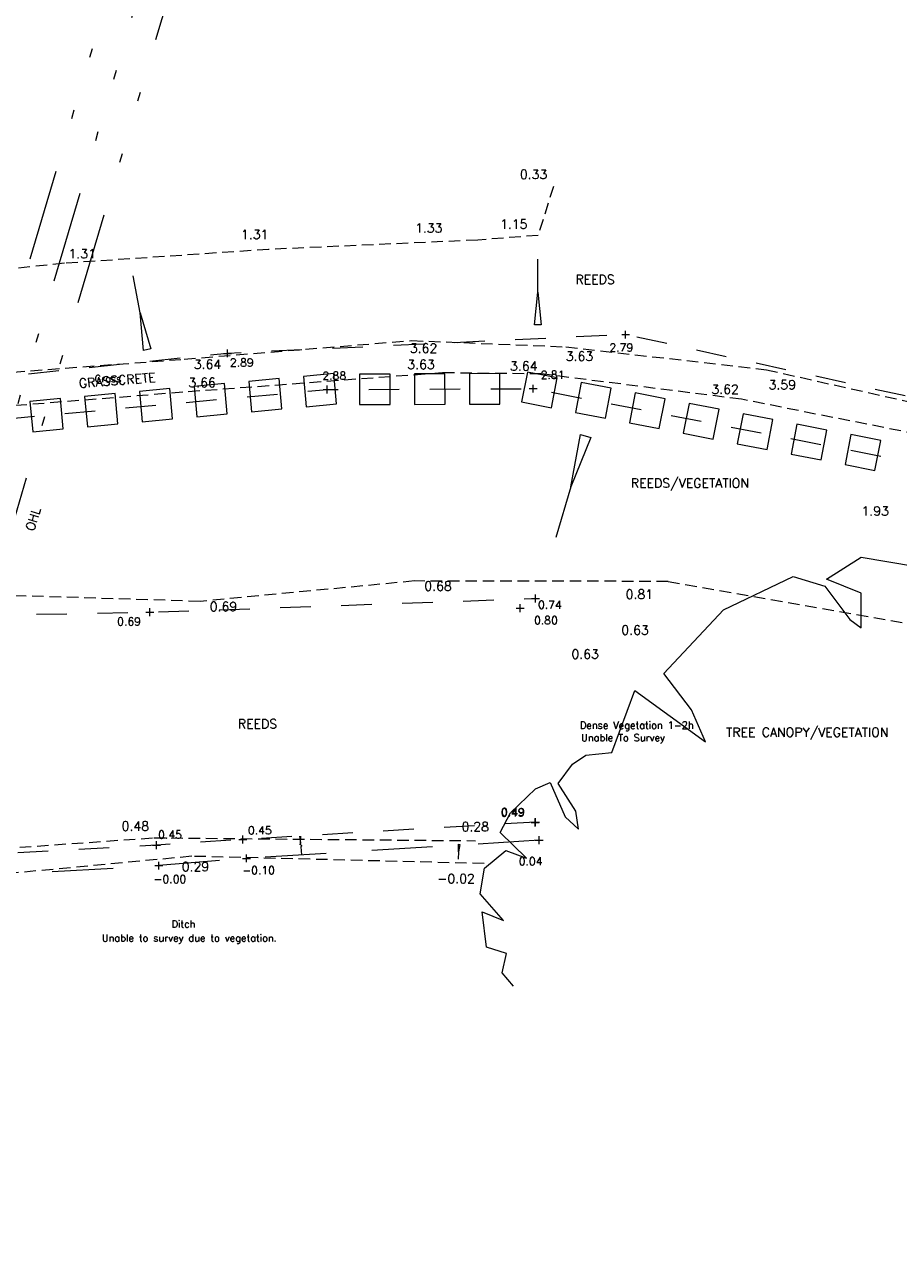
# Model space of a CAD drawing. Header units: metres. Extents: x 639013 to 639566, y 257273 to 257664.
# Tile 48 of 79: x 639126 to 639154, y 257584 to 257624. Entities that reach past the tile are written whole.
import ezdxf
from ezdxf.enums import TextEntityAlignment as Align

# ---------------------------------------------------------------- set-up
doc = ezdxf.new("R2010")
doc.units = ezdxf.units.M
for name, pattern in [('65208756-SWE-ZZ-XX-M-C-0002-FC06T002$0$03', [3, 1, -1, 1]), ('65208756-SWE-ZZ-XX-M-C-0002-FC06T002$0$17', [5.5, 2, -1.5, 2]), ('65208756-SWE-ZZ-XX-M-C-0002-FC06T002$0$DASHED', [0.57, 0.38, -0.19]), ('65208756-SWE-ZZ-XX-M-C-0002-FC06T002$0$IRRIGATION', [11.5, 3, -1.8, 0.3, -1.8, 0.3, -1.8, 2.5])]:
    doc.linetypes.add(name, pattern=pattern)
for name, color, linetype, lineweight in [('65208756-SWE-ZZ-XX-M-C-0002-FC06T002$0$0not0', 253, 'Continuous', 0), ('65208756-SWE-ZZ-XX-M-C-0002-FC06T002$0$Banks', 253, '65208756-SWE-ZZ-XX-M-C-0002-FC06T002$0$DASHED', 0), ('65208756-SWE-ZZ-XX-M-C-0002-FC06T002$0$Levels', 253, 'Continuous', 0), ('65208756-SWE-ZZ-XX-M-C-0002-FC06T002$0$Paths and Surfaces', 253, '65208756-SWE-ZZ-XX-M-C-0002-FC06T002$0$DASHED', 0), ('65208756-SWE-ZZ-XX-M-C-0002-FC06T002$0$SS_BANK_BOT', 253, '65208756-SWE-ZZ-XX-M-C-0002-FC06T002$0$03', 0), ('65208756-SWE-ZZ-XX-M-C-0002-FC06T002$0$SS_BANK_TOP', 253, '65208756-SWE-ZZ-XX-M-C-0002-FC06T002$0$03', 0), ('65208756-SWE-ZZ-XX-M-C-0002-FC06T002$0$SS_DITCH', 253, '65208756-SWE-ZZ-XX-M-C-0002-FC06T002$0$17', 0), ('65208756-SWE-ZZ-XX-M-C-0002-FC06T002$0$SS_OHL', 253, '65208756-SWE-ZZ-XX-M-C-0002-FC06T002$0$IRRIGATION', 0), ('65208756-SWE-ZZ-XX-M-C-0002-FC06T002$0$SS_SLOPE', 253, 'Continuous', 0), ('65208756-SWE-ZZ-XX-M-C-0002-FC06T002$0$SS_TEXT_GEN', 253, 'Continuous', 0), ('65208756-SWE-ZZ-XX-M-C-0002-FC06T002$0$SS_TXT_LEV_BANK', 253, 'Continuous', 0), ('65208756-SWE-ZZ-XX-M-C-0002-FC06T002$0$SS_TXT_LEV_DITCH', 253, 'Continuous', 0), ('65208756-SWE-ZZ-XX-M-C-0002-FC06T002$0$SS_TXT_LEV_GEN', 253, 'Continuous', 0), ('65208756-SWE-ZZ-XX-M-C-0002-FC06T002$0$Text', 253, 'Continuous', 0), ('65208756-SWE-ZZ-XX-M-C-0002-FC06T002$0$Trees', 253, 'Continuous', 0), ('65208756-SWE-ZZ-XX-M-C-0002-FC06T002$0$Vegetation', 253, 'Continuous', 0)]:
    doc.layers.add(name, color=color, linetype=linetype, lineweight=lineweight)
doc.layers.add('Z-Xref', color=7, linetype='Continuous')
doc.styles.add('65208756-SWE-ZZ-XX-M-C-0002-FC06T002$0$ROMANS', font='ROMANS')

# ---------------------------------------------------------------- blocks, each defined once
blk = doc.blocks.new('65208756-SWE-ZZ-XX-M-C-0002-FC06T002')
at = {"layer": '65208756-SWE-ZZ-XX-M-C-0002-FC06T002$0$0not0', "linetype": 'Continuous'}
for p, q in [((639142.665, 257614.981), (639142.665, 257616.059)), ((639129.628, 257614.306), (639129.397, 257615.519)), ((639142.557, 257613.903), (639142.665, 257614.981)), ((639142.665, 257614.981), (639142.773, 257613.903)), ((639129.738, 257613.07), (639129.628, 257614.306)), ((639129.628, 257614.306), (639129.98, 257613.117)), ((639142.773, 257613.903), (639142.557, 257613.903)), ((639145.544, 257613.456), (639145.544, 257613.716)), ((639145.414, 257613.586), (639145.674, 257613.586)), ((639129.98, 257613.117), (639129.738, 257613.07)), ((639132.365, 257612.972), (639132.625, 257612.972)), ((639132.495, 257612.842), (639132.495, 257613.102)), ((639135.63, 257611.786), (639135.89, 257611.786)), ((639135.76, 257611.656), (639135.76, 257611.916)), ((639142.382, 257611.814), (639142.642, 257611.814)), ((639142.512, 257611.684), (639142.512, 257611.944)), ((639143.743, 257608.596), (639144.064, 257610.311)), ((639144.398, 257610.214), (639143.743, 257608.596)), ((639144.064, 257610.311), (639144.398, 257610.214)), ((639143.743, 257608.596), (639143.256, 257606.929)), ((639142.456, 257604.932), (639142.716, 257604.932)), ((639142.586, 257604.802), (639142.586, 257605.062)), ((639129.817, 257604.479), (639130.077, 257604.479)), ((639129.947, 257604.349), (639129.947, 257604.609)), ((639141.952, 257604.611), (639142.212, 257604.611)), ((639142.082, 257604.481), (639142.082, 257604.741)), ((639142.459, 257597.596), (639142.719, 257597.596)), ((639142.576, 257597.454), (639142.576, 257597.714)), ((639142.589, 257597.466), (639142.589, 257597.726)), ((639142.446, 257597.584), (639142.706, 257597.584)), ((639130.037, 257596.837), (639130.297, 257596.837)), ((639130.167, 257596.707), (639130.167, 257596.967)), ((639132.868, 257597.026), (639133.128, 257597.026)), ((639132.998, 257596.896), (639132.998, 257597.156)), ((639140.061, 257596.87), (639140.11, 257596.866)), ((639140.067, 257596.624), (639140.061, 257596.87)), ((639140.11, 257596.866), (639140.067, 257596.624)), ((639142.578, 257597), (639142.838, 257597)), ((639142.708, 257596.87), (639142.708, 257597.13)), ((639132.985, 257596.407), (639133.245, 257596.407)), ((639133.115, 257596.277), (639133.115, 257596.537)), ((639140.067, 257596.624), (639140.049, 257596.38)), ((639130.114, 257596.167), (639130.374, 257596.167)), ((639130.244, 257596.037), (639130.244, 257596.297))]:
    blk.add_line(p, q, dxfattribs=at)
at = {"layer": '65208756-SWE-ZZ-XX-M-C-0002-FC06T002$0$Banks'}
for points in [[(639143.176, 257618.448), (639142.673, 257616.843), (639140.694, 257616.689), (639133.839, 257616.38), (639127.149, 257615.927), (639122.333, 257615.428), (639115.595, 257614.357), (639108.578, 257613.49), (639101.677, 257613.594), (639095.265, 257613.132), (639093.846, 257611.672), (639091.661, 257611.737), (639088.111, 257610.265), (639086.685, 257610.863), (639084.551, 257610.777), (639080.228, 257610.998), (639077.794, 257611.022), (639071.902, 257611.407), (639062.959, 257611.527)], [(639146.939, 257605.491), (639138.626, 257605.505), (639131.592, 257604.836), (639121.294, 257605.151), (639116.745, 257605.05), (639109.426, 257603.195), (639101.206, 257602.529), (639095.589, 257601.085)], [(639146.939, 257605.491), (639160.211, 257603.161), (639163.287, 257601.173)], [(639097.312, 257595.874), (639105.673, 257596.029), (639113.445, 257595.921), (639121.699, 257596.491), (639130.076, 257597.081), (639140.618, 257596.984)], [(639140.902, 257596.236), (639131.32, 257596.474), (639121.987, 257595.593), (639112.476, 257595.533), (639105.596, 257595.312), (639097.321, 257595.175)]]:
    blk.add_lwpolyline(points, dxfattribs=at)
at = {"layer": '65208756-SWE-ZZ-XX-M-C-0002-FC06T002$0$Paths and Surfaces'}
blk.add_lwpolyline([(639156.245, 257610.093), (639149.341, 257611.466), (639142.785, 257612.297), (639139.542, 257612.333), (639131.03, 257611.696), (639122.754, 257611.034), (639113.747, 257609.964), (639104.136, 257608.884), (639095.985, 257608.243), (639089.645, 257608.147), (639088.459, 257608.303), (639088.552, 257609.033), (639089.846, 257609.081), (639098.064, 257609.41), (639106.326, 257610.183), (639114.417, 257611.094), (639122.629, 257612.142), (639131.068, 257612.782), (639138.526, 257613.393), (639143.584, 257613.186), (639150.156, 257612.437), (639156.384, 257611.033)], dxfattribs=at)
at = {"layer": '65208756-SWE-ZZ-XX-M-C-0002-FC06T002$0$SS_BANK_BOT', "flags": 128}
blk.add_lwpolyline([(639108.526, 257603.965), (639117.901, 257605.664), (639123.519, 257604.369), (639129.947, 257604.479), (639142.586, 257604.932)], dxfattribs=at)
at = {"layer": '65208756-SWE-ZZ-XX-M-C-0002-FC06T002$0$SS_BANK_TOP', "flags": 128}
for points in [[(639179.27, 257603.263), (639167.159, 257608.329), (639156.173, 257611.255), (639145.544, 257613.586), (639132.495, 257612.972), (639116.946, 257611.354), (639105.426, 257610.231), (639093.442, 257609.611), (639091.919, 257611.89), (639091.917, 257612.874)], [(639085.645, 257606.044), (639089.076, 257607.171), (639091.764, 257608.154), (639102.083, 257608.475), (639113.342, 257609.507), (639123.669, 257610.682), (639135.76, 257611.786), (639142.512, 257611.814), (639156.021, 257609.195), (639166.575, 257605.897), (639168.958, 257604.982), (639171.622, 257602.89), (639172.826, 257597.188), (639174.379, 257590.033)], [(639142.589, 257597.596), (639132.998, 257597.026), (639130.167, 257596.837), (639118.846, 257596.214), (639107.081, 257596.152), (639094.751, 257595.613)]]:
    blk.add_lwpolyline(points, dxfattribs=at)
at = {"layer": '65208756-SWE-ZZ-XX-M-C-0002-FC06T002$0$SS_DITCH', "flags": 128}
blk.add_lwpolyline([(639142.708, 257597), (639133.115, 257596.407), (639130.244, 257596.167), (639118.918, 257595.501), (639106.424, 257595.471), (639094.769, 257595.225)], dxfattribs=at)
at = {"layer": '65208756-SWE-ZZ-XX-M-C-0002-FC06T002$0$SS_OHL', "flags": 128}
for points in [[(639078.965, 257511.409), (639096.676, 257529.744), (639103.363, 257541.008), (639121.808, 257601.764), (639140.044, 257663.6)], [(639079.653, 257510.744), (639097.443, 257529.159), (639104.245, 257540.619), (639122.725, 257601.489), (639140.963, 257663.329)], [(639080.342, 257510.079), (639098.209, 257528.575), (639105.128, 257540.23), (639123.643, 257601.215), (639141.882, 257663.058)]]:
    blk.add_lwpolyline(points, dxfattribs=at)
at = {"layer": '65208756-SWE-ZZ-XX-M-C-0002-FC06T002$0$SS_SLOPE'}
for p, q in [((639134.183, 257612.144), (639133.187, 257612.053)), ((639133.187, 257612.053), (639133.278, 257611.057)), ((639134.274, 257611.148), (639134.183, 257612.144)), ((639135.975, 257612.308), (639134.979, 257612.217)), ((639134.979, 257612.217), (639135.07, 257611.221)), ((639136.066, 257611.312), (639135.975, 257612.308)), ((639137.82, 257612.295), (639136.82, 257612.29)), ((639136.82, 257612.29), (639136.824, 257611.29)), ((639137.824, 257611.295), (639137.82, 257612.295)), ((639139.62, 257612.302), (639138.62, 257612.298)), ((639138.62, 257612.298), (639138.624, 257611.298)), ((639139.624, 257611.302), (639139.62, 257612.302)), ((639141.42, 257612.31), (639140.42, 257612.305)), ((639140.42, 257612.305), (639140.424, 257611.305)), ((639141.424, 257611.31), (639141.42, 257612.31)), ((639142.322, 257612.36), (639142.132, 257611.378)), ((639143.304, 257612.17), (639142.322, 257612.36)), ((639143.114, 257611.188), (639143.304, 257612.17)), ((639128.805, 257611.653), (639127.809, 257611.562)), ((639128.896, 257610.657), (639128.805, 257611.653)), ((639130.598, 257611.817), (639129.602, 257611.726)), ((639129.602, 257611.726), (639129.693, 257610.73)), ((639130.689, 257610.821), (639130.598, 257611.817)), ((639132.39, 257611.98), (639131.394, 257611.889)), ((639131.394, 257611.889), (639131.485, 257610.894)), ((639132.481, 257610.985), (639132.39, 257611.98)), ((639144.089, 257612.018), (639143.899, 257611.036)), ((639145.071, 257611.827), (639144.089, 257612.018)), ((639144.881, 257610.845), (639145.071, 257611.827)), ((639145.856, 257611.675), (639145.666, 257610.693)), ((639146.838, 257611.485), (639145.856, 257611.675)), ((639127.013, 257611.489), (639126.017, 257611.398)), ((639126.017, 257611.398), (639126.108, 257610.403)), ((639127.104, 257610.494), (639127.013, 257611.489)), ((639127.809, 257611.562), (639127.9, 257610.566)), ((639135.07, 257611.221), (639136.066, 257611.312)), ((639136.824, 257611.29), (639137.824, 257611.295)), ((639138.624, 257611.298), (639139.624, 257611.302)), ((639140.424, 257611.305), (639141.424, 257611.31)), ((639142.132, 257611.378), (639143.114, 257611.188)), ((639146.648, 257610.503), (639146.838, 257611.485)), ((639147.624, 257611.332), (639147.433, 257610.351)), ((639148.605, 257611.142), (639147.624, 257611.332)), ((639131.485, 257610.894), (639132.481, 257610.985)), ((639133.278, 257611.057), (639134.274, 257611.148)), ((639143.899, 257611.036), (639144.881, 257610.845)), ((639148.415, 257610.16), (639148.605, 257611.142)), ((639149.391, 257610.99), (639149.2, 257610.008)), ((639150.372, 257610.799), (639149.391, 257610.99)), ((639126.108, 257610.403), (639127.104, 257610.494)), ((639127.9, 257610.566), (639128.896, 257610.657)), ((639129.693, 257610.73), (639130.689, 257610.821)), ((639145.666, 257610.693), (639146.648, 257610.503)), ((639150.182, 257609.818), (639150.372, 257610.799)), ((639151.158, 257610.647), (639150.967, 257609.665)), ((639152.139, 257610.457), (639151.158, 257610.647)), ((639151.949, 257609.475), (639152.139, 257610.457)), ((639147.433, 257610.351), (639148.415, 257610.16)), ((639152.925, 257610.305), (639152.735, 257609.323)), ((639153.907, 257610.114), (639152.925, 257610.305)), ((639153.716, 257609.133), (639153.907, 257610.114)), ((639149.2, 257610.008), (639150.182, 257609.818)), ((639150.967, 257609.665), (639151.949, 257609.475)), ((639152.735, 257609.323), (639153.716, 257609.133)), ((639134.848, 257597.132), (639134.888, 257596.911)), ((639134.888, 257596.911), (639134.9, 257597.135)), ((639134.888, 257596.911), (639134.888, 257596.911)), ((639134.897, 257596.78), (639134.913, 257596.518))]:
    blk.add_line(p, q, dxfattribs=at)
at = {"layer": '65208756-SWE-ZZ-XX-M-C-0002-FC06T002$0$SS_SLOPE', "extrusion": (0, 0, -1)}
for centre, major_axis, start_param, end_param in [((639134.893, 257596.872), (-0.0243, 0.0106), 4.321367, 7.046502), ((639134.875, 257596.907), (-0.012, 0.0052), 2.459792, 3.716204), ((639134.892, 257596.819), (-0.0243, 0.0106), 1.179774, 3.904909), ((639134.91, 257596.784), (-0.012, 0.0052), 5.601384, 6.857797)]:
    blk.add_ellipse(centre, major_axis=major_axis, ratio=1, start_param=start_param, end_param=end_param, dxfattribs=at)
at = {"layer": '65208756-SWE-ZZ-XX-M-C-0002-FC06T002$0$Trees'}
blk.add_lwpolyline([(639141.864, 257592.219), (639141.497, 257592.654), (639141.64, 257593.289), (639140.977, 257593.494), (639140.838, 257594.652), (639141.538, 257594.364), (639140.775, 257595.246), (639140.917, 257596.08), (639141.617, 257596.664), (639142.298, 257596.417), (639141.431, 257597.253), (639141.768, 257597.9), (639142.59, 257598.686), (639143.069, 257598.897), (639143.565, 257597.773), (639143.994, 257597.365), (639143.91, 257597.95), (639143.332, 257598.864), (639143.8, 257599.494), (639144.242, 257599.789), (639145.09, 257599.874)], dxfattribs=at)
at = {"layer": '65208756-SWE-ZZ-XX-M-C-0002-FC06T002$0$Vegetation'}
blk.add_lwpolyline([(639145.09, 257599.874), (639145.841, 257601.918), (639148.162, 257600.234), (639147.707, 257601.281), (639146.797, 257602.465), (639148.754, 257604.558), (639151.03, 257605.651), (639152.077, 257605.332), (639152.896, 257604.24), (639153.261, 257603.967), (639153.261, 257605.105), (639152.123, 257605.56), (639153.261, 257606.288), (639156.766, 257605.696)], dxfattribs=at)
at = {"layer": '65208756-SWE-ZZ-XX-M-C-0002-FC06T002$0$Levels', "style": '65208756-SWE-ZZ-XX-M-C-0002-FC06T002$0$ROMANS'}
for s, p in [('0.33', (639142.076, 257618.692, 0.326)), ('1.15', (639141.426, 257617.062, 1.154)), ('1.31', (639132.935, 257616.722, 1.313)), ('1.33', (639138.64, 257616.933, 1.327)), ('1.31', (639127.277, 257616.09, 1.313)), ('3.62', (639138.469, 257612.991, 3.617)), ('3.63', (639143.58, 257612.729, 3.628)), ('3.64', (639131.386, 257612.464, 3.638)), ('3.63', (639138.387, 257612.459, 3.631)), ('3.64', (639141.754, 257612.405, 3.639)), ('3.66', (639131.209, 257611.864, 3.66)), ('3.59', (639150.229, 257611.792, 3.589)), ('3.62', (639148.355, 257611.644, 3.615)), ('1.93', (639153.274, 257607.651, 1.929)), ('0.68', (639138.944, 257605.187, 0.681)), ('0.81', (639145.544, 257604.921, 0.809)), ('0.69', (639131.91, 257604.518, 0.685)), ('0.63', (639143.767, 257602.955, 0.625)), ('0.48', (639129.022, 257597.314, 0.48)), ('0.28', (639140.164, 257597.296, 0.276)), ('0.29', (639130.992, 257595.982, 0.285))]:
    blk.add_text(s, height=0.3, dxfattribs=at).set_placement(p)
at = {"layer": '65208756-SWE-ZZ-XX-M-C-0002-FC06T002$0$Levels', "style": '65208756-SWE-ZZ-XX-M-C-0002-FC06T002$0$ROMANS', "width": 1.000001}
for s, p in [('0.63', (639145.402, 257603.744, 0.625)), ('-0.02', (639139.367, 257595.592, -0.022))]:
    blk.add_text(s, height=0.3, dxfattribs=at).set_placement(p)
at = {"layer": '65208756-SWE-ZZ-XX-M-C-0002-FC06T002$0$SS_TEXT_GEN', "style": '65208756-SWE-ZZ-XX-M-C-0002-FC06T002$0$ROMANS'}
for s, p in [('Grass', (639128.14, 257612.261)), ('Dense Vegetation 1-2h', (639144.043, 257600.892)), ('Unable To Survey', (639144.084, 257600.481)), ('Ditch', (639130.659, 257594.367)), ('Unable to survey due to vegetation.', (639128.372, 257593.912))]:
    blk.add_text(s, height=0.234, dxfattribs=at).set_placement(p, align=Align.TOP_LEFT)
at = {"layer": '65208756-SWE-ZZ-XX-M-C-0002-FC06T002$0$SS_TXT_LEV_BANK', "style": '65208756-SWE-ZZ-XX-M-C-0002-FC06T002$0$ROMANS'}
for s, p in [('2.79', (639145.01, 257612.955)), ('2.89', (639132.571, 257612.462)), ('2.88', (639135.601, 257612.032)), ('2.81', (639142.758, 257612.06)), ('0.74', (639142.67, 257604.519)), ('0.69', (639128.876, 257603.967)), ('0.49', (639141.461, 257597.718)), ('0.45', (639130.218, 257596.977)), ('0.45', (639133.163, 257597.118))]:
    blk.add_text(s, height=0.26, dxfattribs=at).set_placement(p, align=Align.BOTTOM_LEFT)
at = {"layer": '65208756-SWE-ZZ-XX-M-C-0002-FC06T002$0$SS_TXT_LEV_DITCH', "style": '65208756-SWE-ZZ-XX-M-C-0002-FC06T002$0$ROMANS'}
for s, p in [('0.04', (639142.038, 257596.102)), ('-0.10', (639132.979, 257595.807)), ('-0.00', (639130.07, 257595.518))]:
    blk.add_text(s, height=0.26, dxfattribs=at).set_placement(p, align=Align.BOTTOM_LEFT)
at = {"layer": '65208756-SWE-ZZ-XX-M-C-0002-FC06T002$0$SS_TXT_LEV_GEN', "style": '65208756-SWE-ZZ-XX-M-C-0002-FC06T002$0$ROMANS'}
for s, p in [('0.80', (639142.54, 257604.009)), ('0.49', (639141.448, 257597.705))]:
    blk.add_text(s, height=0.26, dxfattribs=at).set_placement(p, align=Align.BOTTOM_LEFT)
at = {"layer": '65208756-SWE-ZZ-XX-M-C-0002-FC06T002$0$Text', "style": '65208756-SWE-ZZ-XX-M-C-0002-FC06T002$0$ROMANS'}
for s, p in [('REEDS', (639143.899, 257615.246)), ('REEDS/VEGETATION', (639145.716, 257608.567)), ('REEDS', (639132.834, 257600.67)), ('TREE CANOPY/VEGETATION', (639148.835, 257600.393))]:
    blk.add_text(s, height=0.3, dxfattribs=at).set_placement(p)
for s, rotation, p in [('GRASSCRETE', 4.5734, (639127.633, 257611.838)), ('OHL', 72.9698, (639126.148, 257607.122))]:
    blk.add_text(s, height=0.3, rotation=rotation, dxfattribs=at).set_placement(p)

msp = doc.modelspace()

# ---------------------------------------------------------------- block references
at = {"layer": 'Z-Xref', "linetype": 'Continuous'}
msp.add_blockref('65208756-SWE-ZZ-XX-M-C-0002-FC06T002', (0, 0), dxfattribs=at)

doc.saveas('drawing.dxf')
